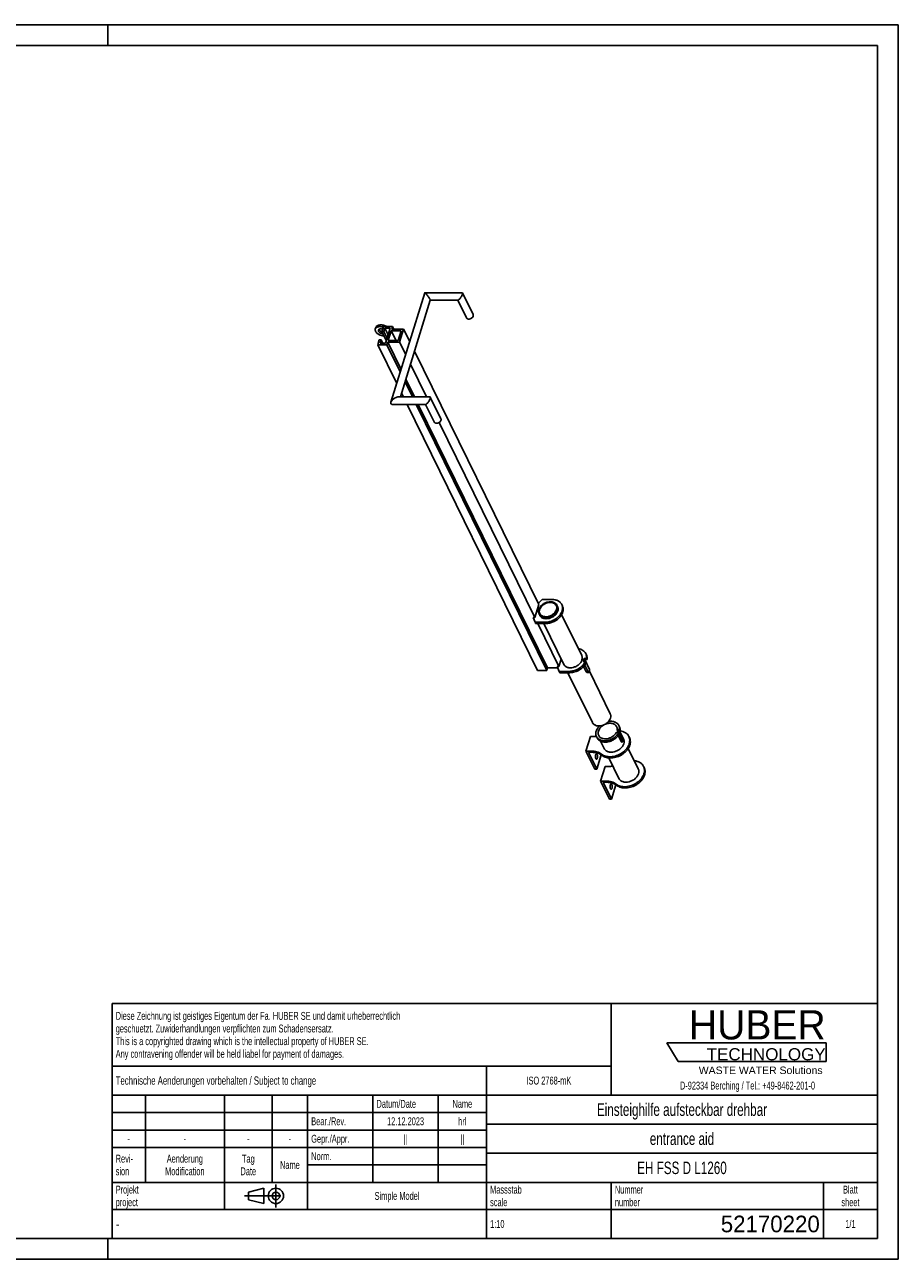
# Model space of a CAD drawing. Header units: millimetres. Extents: x 0 to 4200, y 0 to 2970.
# Tile 2 of 2: x 2100 to 4200, y 0 to 2970. Entities that reach past the tile are written whole.
import ezdxf

# ---------------------------------------------------------------- set-up
doc = ezdxf.new("R2010")
doc.units = ezdxf.units.MM
doc.header["$LTSCALE"] = 231
doc.linetypes.add('CENTER', pattern=[0.6, 0.375, -0.075, 0.075, -0.075])
doc.layers.get('0').update_dxf_attribs({"linetype": 'CONTINUOUS'})
for name, color, linetype in [('005_AXIS', 7, 'CONTINUOUS'), ('053_NOTES', 7, 'CONTINUOUS'), ('HUBER_Logo_BL0', 7, 'CONTINUOUS')]:
    doc.layers.add(name, color=color, linetype=linetype)
doc.styles.get("Standard").update_dxf_attribs({"font": 'txt', "width": 0.7})
doc.styles.add('TEXTSTYLE_2', font='txt')
doc.styles.add('TEXTSTYLE_3', font='arial.ttf')
doc.styles.add('TEXTSTYLE_4', font='txt', dxfattribs={"width": 0.8})
doc.styles.add('TEXTSTYLE_5', font='txt')

# ---------------------------------------------------------------- blocks, each defined once
blk = doc.blocks.new('HUBER_LOGO_BL0', base_point=(3837.5, 503.7))
at = {"layer": 'HUBER_Logo_BL0', "color": 5, "linetype": 'Continuous'}
for p, q in [((4026.4, 521), (3643.9, 521)), ((3643.9, 521), (3670.9, 476)), ((4026.4, 521), (4026.4, 476)), ((3670.9, 476), (4026.4, 476))]:
    blk.add_line(p, q, dxfattribs=at)
at = {"layer": 'HUBER_Logo_BL0', "color": 2, "linetype": 'Continuous', "attachment_point": 3, "line_spacing_factor": 0.78}
for s, insert, char_height, width, style in [('HUBER\\P\\fArial;\\H29.25;TECHNOLOGY ', (4025.4, 599.1), 70.2, 387.672, 'TEXTSTYLE_2'), ('WASTE WATER Solutions', (4018, 463.6), 18, 297.033, 'TEXTSTYLE_3')]:
    blk.add_mtext(s, dxfattribs=dict(at, insert=insert, char_height=char_height, width=width, style=style))
at = {"layer": 'HUBER_Logo_BL0', "color": 2, "linetype": 'Continuous', "insert": (3837.5, 427.4), "char_height": 19, "width": 810.893, "attachment_point": 2, "line_spacing_factor": 0.96}
blk.add_mtext('D-92334 Berching / Tel.: +49-8462-201-0', dxfattribs=at)
blk = doc.blocks.new('PROJEKTIONSMETHODE_1_BL1', base_point=(2680, 152.5))
at = {"color": 2, "linetype": 'CENTER'}
for p, q in [((2703.8, 180), (2703.8, 125)), ((2628.7, 152.5), (2731.3, 152.5))]:
    blk.add_line(p, q, dxfattribs=at)
at = {"color": 2, "linetype": 'Continuous'}
for p, q in [((2637.8, 161.7), (2674.5, 170.8)), ((2637.8, 143.3), (2637.8, 161.7)), ((2674.5, 134.2), (2674.5, 170.8)), ((2637.8, 143.3), (2674.5, 134.2))]:
    blk.add_line(p, q, dxfattribs=at)
for radius in [18.3, 9.17]:
    blk.add_circle((2703.8, 152.5), radius, dxfattribs=at)
blk = doc.blocks.new('*T7')
at = {"color": 3, "linetype": 'Continuous'}
for p, q in [((0, 0), (1840, 0)), ((0, 0), (0, -565)), ((1200, 0), (1200, -220)), ((1840, 0), (1840, -565)), ((0, -150), (1200, -150)), ((900, -150), (900, -565)), ((0, -220), (1840, -220)), ((80, -220), (80, -430)), ((270, -220), (270, -495)), ((385, -220), (385, -430)), ((470, -220), (470, -495)), ((627, -220), (627, -430)), ((784, -220), (784, -430)), ((0, -262), (900, -262)), ((900, -290), (1840, -290)), ((0, -304), (900, -304)), ((0, -346), (900, -346)), ((900, -360), (1840, -360)), ((470, -388), (900, -388)), ((0, -430), (1840, -430)), ((1200, -430), (1200, -565)), ((1710, -430), (1710, -565)), ((0, -495), (1840, -495)), ((0, -565), (1840, -565))]:
    blk.add_line(p, q, dxfattribs=at)
at = {"layer": '053_NOTES', "color": 2, "linetype": 'Continuous', "line_spacing_factor": 0.96}
for s, insert, char_height, width, attachment_point in [('Diese Zeichnung ist geistiges Eigentum der Fa. HUBER SE und damit urheberrechtlich \\Pgeschuetzt. Zuwiderhandlungen verpflichten zum Schadensersatz.\\PThis is a copyrighted drawing which is the intellectual property of HUBER SE.\\PAny contravening offender will be held liabel for payment of damages.', (8.75, -19.9), 19, 2214.8571, 1), ('Technische Aenderungen vorbehalten / Subject to change', (8.75, -175), 20, 1524.7619, 1), ('ISO 2768-mK', (1050, -175.5), 19, 332.9524, 2), ('Datum/Date', (635.75, -231.5), 19, 292.2381, 1), ('Name', (842, -231.5), 19, 126.6667, 2), ('Einsteighilfe aufsteckbar drehbar', (1370, -240), 30, 1335.7143, 2), ('Bear./Rev.', (478.75, -273.5), 19, 272.3333, 1), ('12.12.2023', (705.5, -273.5), 19, 270.5238, 2), ('hrl', (842, -273.5), 19, 77.8095, 2), ('-', (40, -315.5), 19, 34.381, 2), ('-', (175, -315.5), 19, 34.381, 2), ('-', (327.5, -315.5), 19, 34.381, 2), ('-', (427.5, -315.5), 19, 34.381, 2), ('Gepr./Appr.', (478.75, -315.5), 19, 299.4762, 1), ('||', (705.5, -315.5), 19, 50.6667, 2), ('||', (842, -315.5), 19, 50.6667, 2), ('entrance aid', (1370, -310), 30, 501.4286, 2), ('Revi-\\Psion', (8.75, -363.3), 19, 138.4286, 1), ('Aenderung\\PModification', (175, -363.3), 19, 303.0952, 2), ('Tag\\PDate', (327.5, -363.3), 19, 117.619, 2), ('Name', (427.5, -378.5), 19, 126.6667, 2), ('Norm. ', (478.75, -357.5), 19, 175.5238, 1), ('EH FSS D L1260', (1370, -380), 30, 648.5714, 2), ('Projekt\\Pproject', (8.75, -437.8), 19, 183.6667, 1), ('Massstab\\Pscale', (908.75, -437.8), 19, 224.381, 1), ('Nummer\\Pnumber', (1208.75, -437.8), 19, 186.381, 1), ('Blatt\\Psheet', (1775, -437.8), 19, 137.5238, 2), ('Simple Model', (685, -453), 19, 328.4286, 2), ('1:10', (908.75, -520.5), 19, 94.0952, 1), ('1/1', (1775, -520.5), 19, 79.619, 2)]:
    blk.add_mtext(s, dxfattribs=dict(at, insert=insert, char_height=char_height, width=width, attachment_point=attachment_point))
for s, insert, char_height, width, attachment_point, style in [('-', (8.75, -517.5), 25, 18.3333, 1, 'TEXTSTYLE_4'), ('52170220', (1701.25, -510), 40, 546.6667, 3, 'TEXTSTYLE_5')]:
    blk.add_mtext(s, dxfattribs=dict(at, insert=insert, char_height=char_height, width=width, attachment_point=attachment_point, style=style))

msp = doc.modelspace()

# ---------------------------------------------------------------- linework, layer by layer
at = {"color": 7, "linetype": 'Continuous'}
for p, q in [((0, 2970), (4200, 2970)), ((4200, 0), (4200, 2970)), ((3061.66, 2324.986), (2980.365, 2061.913)), ((3151.785, 2325.125), (3061.848, 2325.125)), ((3177.895, 2272.847), (3152.442, 2324.715)), ((3075.024, 2307.263), (3003.082, 2074.46)), ((3141.479, 2307.125), (3074.981, 2307.125)), ((3161.736, 2264.917), (3141.023, 2307.125)), ((2962.189, 2243.806), (2958.558, 2232.056)), ((2969.296, 2210.174), (2958.558, 2232.056)), ((2958.558, 2232.056), (2963.163, 2232.056)), ((2984.295, 2243.806), (2962.189, 2243.806)), ((2963.163, 2232.056), (2965.584, 2239.889)), ((2971.076, 2215.933), (2963.163, 2232.056)), ((2973.496, 2223.766), (2965.584, 2239.889)), ((2965.584, 2239.889), (2978.479, 2239.889)), ((2978.479, 2239.889), (2967.344, 2203.856)), ((2973.886, 2210.123), (2981.148, 2233.623)), ((2981.148, 2233.623), (3005.095, 2233.623)), ((2992.68, 2210.123), (2981.148, 2233.623)), ((2982.358, 2237.539), (2984.295, 2243.806)), ((3010.911, 2237.539), (2982.358, 2237.539)), ((2987.37, 2237.539), (2984.295, 2243.806)), ((3005.095, 2233.623), (2997.833, 2210.123)), ((3001.228, 2206.206), (3010.911, 2237.539)), ((3025.469, 2207.872), (3010.911, 2237.539)), ((2952.264, 2211.69), (2948.633, 2199.94)), ((2994.276, 2106.93), (2948.633, 2199.94)), ((2948.633, 2199.94), (2970.739, 2199.94)), ((2956.87, 2211.69), (2952.264, 2211.69)), ((2954.449, 2203.856), (2956.87, 2211.69)), ((2967.344, 2203.856), (2954.449, 2203.856)), ((2960.714, 2203.856), (2956.87, 2211.69)), ((2970.739, 2199.94), (2972.675, 2206.206)), ((3002.817, 2134.57), (2970.739, 2199.94)), ((2972.675, 2206.206), (3001.228, 2206.206)), ((3004.754, 2140.837), (2972.675, 2206.206)), ((2997.833, 2210.123), (2973.886, 2210.123)), ((3015.787, 2176.539), (3001.228, 2206.206)), ((3335.781, 1575.525), (3037.03, 2184.315)), ((3065.88, 2074.46), (3027.347, 2152.982)), ((3032.315, 2074.46), (3014.378, 2111.013)), ((3037.327, 2074.46), (3016.314, 2117.28)), ((3010.21, 2074.46), (3005.836, 2083.373)), ((2984.387, 2056.46), (3064.018, 2056.46)), ((2997.374, 2074.46), (3074.324, 2074.46)), ((3332.986, 1416.711), (3019.043, 2056.46)), ((3355.092, 1416.711), (3041.148, 2056.46)), ((3357.028, 1422.978), (3046.16, 2056.46)), ((3063.562, 2056.46), (3084.274, 2014.253)), ((3074.98, 2074.051), (3100.434, 2022.183)), ((3326.098, 1544.192), (3096.103, 2012.871)), ((3326.098, 1544.192), (3335.781, 1575.525)), ((3334.558, 1578.016), (3343.704, 1587.275)), ((3343.704, 1587.275), (3367.964, 1587.275)), ((3390.913, 1575.277), (3392.438, 1572.169)), ((3326.759, 1532.442), (3322.414, 1544.192)), ((3326.098, 1544.192), (3322.414, 1544.192)), ((3326.759, 1532.442), (3328.284, 1529.334)), ((3351.02, 1532.442), (3326.759, 1532.442)), ((3352.545, 1529.334), (3328.284, 1529.334)), ((3384.056, 1426.086), (3333.389, 1529.334)), ((3448.871, 1457.171), (3450.396, 1454.063)), ((3384.717, 1414.336), (3380.372, 1426.086)), ((3384.056, 1426.086), (3380.372, 1426.086)), ((3384.056, 1426.086), (3389.6, 1444.027)), ((3449.671, 1434.728), (3448.146, 1437.836)), ((3452.092, 1442.561), (3450.567, 1445.669)), ((3332.986, 1416.711), (3355.092, 1416.711)), ((3355.092, 1416.711), (3357.028, 1422.978)), ((3357.028, 1422.978), (3381.521, 1422.978)), ((3386.242, 1411.228), (3384.717, 1414.336)), ((3408.978, 1414.336), (3384.717, 1414.336)), ((3410.503, 1411.228), (3386.242, 1411.228)), ((3460.019, 1257.976), (3449.126, 1222.726)), ((3460.019, 1257.976), (3472.613, 1257.976)), ((3521.747, 1266.893), (3526.352, 1266.893)), ((3524.167, 1274.726), (3526.993, 1268.968)), ((3528.773, 1274.726), (3524.167, 1274.726)), ((3526.352, 1266.893), (3528.773, 1274.726)), ((3526.833, 1260.359), (3534.303, 1245.137)), ((3527.812, 1271.618), (3527.573, 1271.618)), ((3527.573, 1271.618), (3527.72, 1271.319)), ((3529.214, 1264.443), (3534.844, 1252.97)), ((3530.085, 1266.499), (3536.724, 1252.97)), ((3552.193, 1257.972), (3553.718, 1254.864)), ((3449.126, 1222.726), (3470.479, 1179.213)), ((3461.72, 1222.726), (3449.126, 1222.726)), ((3463.245, 1219.618), (3455.257, 1219.618)), ((3475.084, 1179.213), (3455.257, 1219.618)), ((3485.742, 1213.703), (3475.084, 1179.213)), ((3470.479, 1179.213), (3475.084, 1179.213)), ((3495.404, 1185.869), (3484.511, 1150.619)), ((3495.404, 1185.869), (3507.998, 1185.869)), ((3484.511, 1150.619), (3505.864, 1107.106)), ((3497.105, 1150.619), (3484.511, 1150.619)), ((3498.63, 1147.511), (3490.641, 1147.511)), ((3510.469, 1107.106), (3490.641, 1147.511)), ((3521.127, 1141.596), (3510.469, 1107.106)), ((3505.864, 1107.106), (3510.469, 1107.106)), ((0, 0), (4200, 0))]:
    msp.add_line(p, q, dxfattribs=at)
at = {"color": 3, "linetype": 'Continuous'}
for p, q in [((4200, 2970), (0, 2970)), ((2300, 2970), (2300, 2920)), ((4200, 2970), (4200, 0)), ((2300, 0), (2300, 50)), ((4200, 0), (0, 0))]:
    msp.add_line(p, q, dxfattribs=at)
at = {"color": 5, "linetype": 'Continuous'}
for p, q in [((4150, 2920), (50, 2920)), ((4150, 50), (4150, 2920)), ((50, 50), (4150, 50))]:
    msp.add_line(p, q, dxfattribs=at)
at = {"color": 9, "linetype": 'Continuous'}
for p, q in [((3351.02, 1532.442), (3352.545, 1529.334)), ((3410.503, 1411.228), (3408.978, 1414.336)), ((3534.844, 1252.97), (3536.724, 1252.97)), ((3461.72, 1222.726), (3463.245, 1219.618)), ((3486.654, 1215.11), (3488.179, 1212.002)), ((3497.105, 1150.619), (3498.63, 1147.511)), ((3522.039, 1143.003), (3523.564, 1139.895))]:
    msp.add_line(p, q, dxfattribs=at)
at = {"color": 7, "linetype": 'Continuous'}
for centre, radius, start, end in [((3472.609, 1312.865), 54.89, 270.003825, 271.680103), ((3507.929, 1243.071), 57.202, 270.069055, 275.995759)]:
    msp.add_arc(centre, radius, start, end, dxfattribs=at)
for points, knots in [([(3061.848, 2325.125), (3061.808, 2325.125), (3061.719, 2325.105), (3061.673, 2325.026), (3061.66, 2324.986)], [0, 0, 0, 0, 0.49318135, 1, 1, 1, 1]), ([(3065.597, 2321.719), (3065.197, 2322.18), (3064.454, 2323.009), (3063.528, 2323.95), (3062.873, 2324.533), (3062.474, 2324.843), (3062.148, 2325.046), (3061.936, 2325.125), (3061.848, 2325.125)], [0, 0, 0, 0, 0.35783346, 0.65316951, 0.77338717, 0.87255522, 0.94846033, 1, 1, 1, 1]), ([(3075.024, 2307.263), (3075.054, 2307.361), (3075.026, 2307.646), (3074.875, 2308.142), (3074.582, 2308.827), (3074.153, 2309.676), (3073.604, 2310.656), (3072.727, 2312.112), (3071.515, 2313.97), (3069.994, 2316.141), (3068.053, 2318.75), (3066.578, 2320.587), (3065.597, 2321.719)], [0, 0, 0, 0, 0.01762391, 0.04727284, 0.09020266, 0.14568268, 0.21135339, 0.28403666, 0.43890286, 0.59393476, 0.74137301, 1, 1, 1, 1]), ([(3144.453, 2309.075), (3145.161, 2309.789), (3146.61, 2311.494), (3148.69, 2314.467), (3150.35, 2317.356), (3151.51, 2319.842), (3151.987, 2321.105), (3152.176, 2321.719)], [0, 0, 0, 0, 0.20216762, 0.44869804, 0.72889735, 0.87084405, 1, 1, 1, 1]), ([(3152.442, 2324.715), (3152.381, 2324.839), (3152.199, 2325.065), (3151.917, 2325.125), (3151.785, 2325.125)], [0, 0, 0, 0, 0.51172121, 1, 1, 1, 1]), ([(3152.176, 2321.719), (3152.281, 2322.059), (3152.45, 2322.679), (3152.589, 2323.531), (3152.599, 2324.197), (3152.512, 2324.573), (3152.442, 2324.715)], [0, 0, 0, 0, 0.34863575, 0.63011944, 0.84393492, 1, 1, 1, 1]), ([(3141.479, 2307.125), (3141.685, 2307.125), (3142.155, 2307.263), (3142.856, 2307.672), (3143.645, 2308.291), (3144.175, 2308.794), (3144.453, 2309.075)], [0, 0, 0, 0, 0.17068293, 0.39459394, 0.6720405, 1, 1, 1, 1]), ([(3161.736, 2264.917), (3162.041, 2264.295), (3162.987, 2263.136), (3165.056, 2262.079), (3167.551, 2261.716), (3170.238, 2262.048), (3172.881, 2263.038), (3175.888, 2265.01), (3177.603, 2267.257), (3178.105, 2268.882)], [0, 0, 0, 0, 0.10245498, 0.21314581, 0.33593302, 0.46959336, 0.60933236, 0.74866067, 1, 1, 1, 1]), ([(3178.105, 2268.882), (3178.311, 2269.549), (3178.517, 2270.913), (3178.181, 2272.263), (3177.895, 2272.847)], [0, 0, 0, 0, 0.51739378, 1, 1, 1, 1]), ([(2980.365, 2061.913), (2980.25, 2061.543), (2980.078, 2060.811), (2980.028, 2059.722), (2980.229, 2058.717), (2980.697, 2057.856), (2981.408, 2057.195), (2982.297, 2056.752), (2983.31, 2056.506), (2984.022, 2056.46), (2984.387, 2056.46)], [0, 0, 0, 0, 0.14103637, 0.27231245, 0.39398216, 0.50910932, 0.62320685, 0.74151976, 0.86690991, 1, 1, 1, 1]), ([(2988.135, 2071.055), (2987.27, 2070.472), (2985.607, 2069.201), (2983.382, 2067.02), (2981.541, 2064.617), (2980.647, 2062.827), (2980.365, 2061.913)], [0, 0, 0, 0, 0.25695371, 0.51377582, 0.764629, 1, 1, 1, 1]), ([(2997.374, 2074.46), (2996.609, 2074.46), (2995.023, 2074.248), (2991.847, 2073.255), (2989.574, 2072.024), (2988.135, 2071.055)], [0, 0, 0, 0, 0.2304294, 0.4773874, 1, 1, 1, 1]), ([(3066.992, 2058.41), (3066.714, 2058.129), (3066.183, 2057.627), (3065.395, 2057.007), (3064.694, 2056.598), (3064.224, 2056.46), (3064.018, 2056.46)], [0, 0, 0, 0, 0.32796006, 0.60540593, 0.82931694, 1, 1, 1, 1]), ([(3074.715, 2071.055), (3074.525, 2070.441), (3074.049, 2069.177), (3072.889, 2066.691), (3071.228, 2063.803), (3069.149, 2060.829), (3067.699, 2059.125), (3066.992, 2058.41)], [0, 0, 0, 0, 0.12915589, 0.27110255, 0.55130188, 0.79783234, 1, 1, 1, 1]), ([(3074.324, 2074.46), (3074.456, 2074.46), (3074.737, 2074.401), (3074.92, 2074.175), (3074.98, 2074.051)], [0, 0, 0, 0, 0.4882793, 1, 1, 1, 1]), ([(3074.98, 2074.051), (3075.05, 2073.908), (3075.137, 2073.533), (3075.128, 2072.866), (3074.989, 2072.015), (3074.82, 2071.394), (3074.715, 2071.055)], [0, 0, 0, 0, 0.15606493, 0.36988032, 0.651364, 1, 1, 1, 1]), ([(3100.434, 2022.183), (3100.72, 2021.599), (3101.055, 2020.248), (3100.85, 2018.884), (3100.644, 2018.218)], [0, 0, 0, 0, 0.48260622, 1, 1, 1, 1]), ([(3100.644, 2018.218), (3100.141, 2016.593), (3098.427, 2014.345), (3095.419, 2012.373), (3092.777, 2011.383), (3090.09, 2011.051), (3087.595, 2011.414), (3085.526, 2012.471), (3084.58, 2013.63), (3084.274, 2014.253)], [0, 0, 0, 0, 0.25133933, 0.39066764, 0.53040664, 0.66406698, 0.78685419, 0.89754502, 1, 1, 1, 1]), ([(3390.913, 1575.277), (3391.416, 1574.252), (3392.237, 1572.083), (3392.851, 1568.619), (3392.847, 1565), (3392.004, 1559.955), (3389.353, 1553.608), (3384.133, 1546.683), (3377.191, 1540.713), (3369.007, 1536.103), (3360.156, 1533.166), (3354.018, 1532.442), (3351.02, 1532.442)], [0, 0, 0, 0, 0.0505064, 0.10184359, 0.15474493, 0.20977337, 0.32713937, 0.45467284, 0.59004949, 0.72922497, 0.86740868, 1, 1, 1, 1]), ([(3367.964, 1587.275), (3370.485, 1587.275), (3375.359, 1586.791), (3382.048, 1584.457), (3386.634, 1581.199), (3389.392, 1577.977), (3390.461, 1576.198), (3390.913, 1575.277)], [0, 0, 0, 0, 0.27772781, 0.53453416, 0.77253771, 0.88702224, 1, 1, 1, 1]), ([(3381.598, 1559.858), (3380.951, 1557.767), (3378.81, 1553.621), (3374.786, 1549.317), (3370.849, 1546.366), (3366.485, 1543.825), (3360.623, 1541.634), (3354.526, 1540.88), (3349.894, 1541.266), (3346.718, 1542.018), (3343.856, 1543.222), (3341.38, 1544.854), (3339.361, 1546.876), (3338.352, 1548.46), (3337.947, 1549.285)], [0, 0, 0, 0, 0.12078641, 0.25277777, 0.32180396, 0.39176853, 0.5309321, 0.66404201, 0.72687744, 0.78666859, 0.84339713, 0.89737418, 0.94925594, 1, 1, 1, 1]), ([(3392.438, 1572.169), (3392.941, 1571.144), (3393.762, 1568.975), (3394.377, 1565.511), (3394.372, 1561.892), (3393.53, 1556.847), (3390.878, 1550.5), (3385.659, 1543.575), (3378.716, 1537.605), (3370.532, 1532.995), (3361.681, 1530.058), (3355.543, 1529.334), (3352.545, 1529.334)], [0, 0, 0, 0, 0.0505064, 0.10184359, 0.15474493, 0.20977337, 0.32713937, 0.45467284, 0.59004949, 0.72922497, 0.86740868, 1, 1, 1, 1]), ([(3381.038, 1570.431), (3381.418, 1569.656), (3382.024, 1568.005), (3382.558, 1564.422), (3382.147, 1561.635), (3381.598, 1559.858)], [0, 0, 0, 0, 0.23956577, 0.48388868, 1, 1, 1, 1]), ([(3430.902, 1468.825), (3432.904, 1468.542), (3436.741, 1467.635), (3441.919, 1465.146), (3446.106, 1461.653), (3448.113, 1458.716), (3448.871, 1457.171)], [0, 0, 0, 0, 0.27266687, 0.52762687, 0.76798319, 1, 1, 1, 1]), ([(3448.871, 1457.171), (3449.715, 1455.45), (3450.882, 1451.631), (3450.843, 1447.652), (3450.567, 1445.669)], [0, 0, 0, 0, 0.48924975, 1, 1, 1, 1]), ([(3448.146, 1437.836), (3446.523, 1434.446), (3443.072, 1429.674), (3437.272, 1424.406), (3430.503, 1419.73), (3421.088, 1415.603), (3412.951, 1414.336), (3408.978, 1414.336)], [0, 0, 0, 0, 0.23584997, 0.36184248, 0.49099196, 0.75063553, 1, 1, 1, 1]), ([(3449.671, 1434.728), (3448.049, 1431.338), (3444.597, 1426.566), (3438.797, 1421.298), (3432.028, 1416.622), (3422.613, 1412.495), (3414.477, 1411.228), (3410.503, 1411.228)], [0, 0, 0, 0, 0.23584997, 0.36184248, 0.49099196, 0.75063553, 1, 1, 1, 1]), ([(3450.396, 1454.063), (3451.241, 1452.342), (3452.407, 1448.523), (3452.368, 1444.544), (3452.092, 1442.561)], [0, 0, 0, 0, 0.48924975, 1, 1, 1, 1]), ([(3493.516, 1286.259), (3491.801, 1285.404), (3488.553, 1283.417), (3483.18, 1278.66), (3480.231, 1274.045), (3479.231, 1270.81)], [0, 0, 0, 0, 0.26745976, 0.52741187, 1, 1, 1, 1]), ([(3522.882, 1281.383), (3522.386, 1282.395), (3521.087, 1284.322), (3518.396, 1286.651), (3515.071, 1288.359), (3509.832, 1289.775), (3502.46, 1289.655), (3496.746, 1287.813), (3493.982, 1286.488)], [0, 0, 0, 0, 0.10485222, 0.21316549, 0.32760662, 0.44960873, 0.71491881, 1, 1, 1, 1]), ([(3524.167, 1274.726), (3524.235, 1275.882), (3524.104, 1278.184), (3523.376, 1280.376), (3522.882, 1281.383)], [0, 0, 0, 0, 0.50803668, 1, 1, 1, 1]), ([(3479.231, 1270.81), (3478.682, 1269.033), (3478.271, 1266.245), (3478.805, 1262.663), (3479.411, 1261.012), (3479.791, 1260.237)], [0, 0, 0, 0, 0.51611132, 0.76043423, 1, 1, 1, 1]), ([(3479.791, 1260.237), (3480.163, 1259.479), (3481.072, 1258.023), (3483.501, 1255.455), (3487.629, 1253.067), (3493.548, 1251.817), (3500.051, 1252.132), (3506.642, 1253.975), (3514.636, 1258.131), (3519.613, 1263.08), (3521.747, 1266.893)], [0, 0, 0, 0, 0.05062722, 0.1022157, 0.21097064, 0.33055568, 0.46073285, 0.59816792, 0.73775487, 1, 1, 1, 1]), ([(3552.193, 1257.972), (3552.937, 1256.457), (3554.07, 1253.185), (3554.57, 1247.925), (3553.883, 1242.454), (3551.369, 1234.918), (3546.658, 1227.861), (3540.437, 1221.769), (3533.071, 1216.257), (3522.661, 1211.196), (3511.455, 1208.903), (3502.753, 1209.029), (3496.734, 1210.074), (3491.295, 1212.047), (3488.085, 1214.001), (3486.654, 1215.11)], [0, 0, 0, 0, 0.05132522, 0.10403521, 0.15925276, 0.21767633, 0.34426271, 0.41210163, 0.48188143, 0.62311384, 0.76017835, 0.82510329, 0.88675317, 0.94496461, 1, 1, 1, 1]), ([(3553.718, 1254.864), (3554.462, 1253.348), (3555.596, 1250.077), (3556.096, 1244.817), (3555.408, 1239.346), (3552.894, 1231.81), (3548.183, 1224.753), (3541.963, 1218.661), (3534.597, 1213.149), (3524.187, 1208.088), (3512.98, 1205.795), (3504.278, 1205.921), (3498.259, 1206.966), (3492.821, 1208.939), (3489.61, 1210.893), (3488.179, 1212.002)], [0, 0, 0, 0, 0.05132522, 0.10403521, 0.15925276, 0.21767633, 0.34426271, 0.41210163, 0.48188143, 0.62311384, 0.76017835, 0.82510329, 0.88675317, 0.94496461, 1, 1, 1, 1]), ([(3531.282, 1271.343), (3533.61, 1271.036), (3538.075, 1270.026), (3544.106, 1267.184), (3548.982, 1263.161), (3551.315, 1259.761), (3552.193, 1257.972)], [0, 0, 0, 0, 0.27305229, 0.52814217, 0.76833808, 1, 1, 1, 1]), ([(3535.644, 1245.945), (3535.817, 1246.506), (3535.986, 1247.746), (3535.861, 1249.617), (3535.473, 1251.391), (3535.078, 1252.493), (3534.844, 1252.97)], [0, 0, 0, 0, 0.2446648, 0.5148313, 0.77853699, 1, 1, 1, 1]), ([(3536.724, 1252.97), (3536.958, 1252.494), (3537.347, 1251.392), (3537.722, 1249.616), (3537.832, 1247.745), (3537.659, 1246.506), (3537.486, 1245.945)], [0, 0, 0, 0, 0.22126239, 0.48481316, 0.75512533, 1, 1, 1, 1]), ([(3539.625, 1251.805), (3540.037, 1250.965), (3540.693, 1249.176), (3541.272, 1245.295), (3540.826, 1242.276), (3540.231, 1240.351)], [0, 0, 0, 0, 0.23956575, 0.48388868, 1, 1, 1, 1]), ([(3461.72, 1222.726), (3464.099, 1222.726), (3468.75, 1222.42), (3475.417, 1220.98), (3481.454, 1218.598), (3485.038, 1216.363), (3486.654, 1215.11)], [0, 0, 0, 0, 0.26914092, 0.52545377, 0.76869715, 1, 1, 1, 1]), ([(3488.179, 1212.002), (3486.564, 1213.255), (3482.979, 1215.49), (3476.942, 1217.872), (3470.276, 1219.312), (3465.624, 1219.618), (3463.245, 1219.618)], [0, 0, 0, 0, 0.23130285, 0.47454623, 0.73085908, 1, 1, 1, 1]), ([(3540.231, 1240.351), (3539.531, 1238.085), (3537.212, 1233.594), (3532.852, 1228.931), (3528.587, 1225.734), (3523.859, 1222.982), (3517.509, 1220.608), (3510.904, 1219.791), (3505.885, 1220.209), (3502.445, 1221.023), (3499.344, 1222.328), (3496.662, 1224.097), (3494.474, 1226.287), (3493.381, 1228.002), (3492.943, 1228.897)], [0, 0, 0, 0, 0.12078644, 0.25277784, 0.32180406, 0.39176864, 0.53093223, 0.66404213, 0.72687754, 0.78666866, 0.84339717, 0.8973742, 0.94925594, 1, 1, 1, 1]), ([(3535.687, 1244.053), (3535.554, 1244.053), (3535.277, 1244.104), (3534.895, 1244.325), (3534.559, 1244.679), (3534.383, 1244.974), (3534.303, 1245.137)], [0, 0, 0, 0, 0.21617387, 0.4466177, 0.70512449, 1, 1, 1, 1]), ([(3534.778, 1244.459), (3534.873, 1244.544), (3535.265, 1244.97), (3535.511, 1245.515), (3535.644, 1245.945)], [0, 0, 0, 0, 0.21946225, 1, 1, 1, 1]), ([(3537.486, 1245.945), (3537.401, 1245.67), (3537.201, 1245.171), (3536.774, 1244.554), (3536.264, 1244.153), (3535.87, 1244.053), (3535.687, 1244.053)], [0, 0, 0, 0, 0.31130302, 0.57755787, 0.80250627, 1, 1, 1, 1]), ([(3565.353, 1199.386), (3567.821, 1199.146), (3572.563, 1198.233), (3578.992, 1195.412), (3584.19, 1191.283), (3586.66, 1187.735), (3587.578, 1185.866)], [0, 0, 0, 0, 0.27436044, 0.52991085, 0.76956447, 1, 1, 1, 1]), ([(3587.578, 1185.866), (3588.322, 1184.35), (3589.455, 1181.078), (3589.955, 1175.818), (3589.268, 1170.347), (3586.754, 1162.811), (3582.043, 1155.755), (3575.822, 1149.662), (3568.456, 1144.15), (3558.046, 1139.089), (3546.84, 1136.796), (3538.138, 1136.922), (3532.119, 1137.968), (3526.68, 1139.94), (3523.47, 1141.894), (3522.039, 1143.003)], [0, 0, 0, 0, 0.05132522, 0.10403521, 0.15925276, 0.21767633, 0.34426271, 0.41210163, 0.48188143, 0.62311384, 0.76017835, 0.82510329, 0.88675317, 0.94496461, 1, 1, 1, 1]), ([(3589.103, 1182.758), (3589.847, 1181.242), (3590.981, 1177.97), (3591.48, 1172.71), (3590.793, 1167.239), (3588.279, 1159.703), (3583.568, 1152.646), (3577.347, 1146.554), (3569.982, 1141.042), (3559.571, 1135.981), (3548.365, 1133.688), (3539.663, 1133.814), (3533.644, 1134.859), (3528.206, 1136.832), (3524.995, 1138.786), (3523.564, 1139.895)], [0, 0, 0, 0, 0.05132522, 0.10403521, 0.15925276, 0.21767633, 0.34426271, 0.41210163, 0.48188143, 0.62311384, 0.76017835, 0.82510329, 0.88675317, 0.94496461, 1, 1, 1, 1]), ([(3497.105, 1150.619), (3499.483, 1150.619), (3504.135, 1150.313), (3510.802, 1148.873), (3516.839, 1146.492), (3520.423, 1144.256), (3522.039, 1143.003)], [0, 0, 0, 0, 0.26914092, 0.52545377, 0.76869715, 1, 1, 1, 1]), ([(3523.564, 1139.895), (3521.948, 1141.148), (3518.364, 1143.384), (3512.327, 1145.765), (3505.66, 1147.205), (3501.009, 1147.511), (3498.63, 1147.511)], [0, 0, 0, 0, 0.23130285, 0.47454623, 0.73085908, 1, 1, 1, 1])]:
    msp.add_open_spline(points, degree=3, knots=knots, dxfattribs=at)
at = {"layer": '005_AXIS', "color": 7, "linetype": 'Continuous'}
for p, q in [((2942.789, 2237.768), (2943.999, 2241.685)), ((3336.421, 1552.393), (3337.947, 1549.285)), ((3379.512, 1573.539), (3381.038, 1570.431)), ((3390.658, 1550.827), (3438.996, 1452.325)), ((3347.737, 1529.334), (3395.905, 1431.179)), ((3444.886, 1445.669), (3442.465, 1437.836)), ((3442.465, 1437.836), (3448.146, 1437.836)), ((3443.666, 1426.006), (3450.062, 1412.971)), ((3450.567, 1445.669), (3444.886, 1445.669)), ((3444.886, 1445.669), (3446.411, 1442.561)), ((3452.092, 1442.561), (3446.411, 1442.561)), ((3457.088, 1420.805), (3446.411, 1442.561)), ((3446.548, 1429.517), (3454.667, 1412.971)), ((3405.695, 1411.228), (3464.539, 1291.317)), ((3451.461, 1411.888), (3455.877, 1411.888)), ((3457.578, 1414.459), (3507.63, 1312.463)), ((3529.794, 1280.918), (3528.269, 1284.026)), ((3475.93, 1254.485), (3474.405, 1257.593)), ((3530.954, 1269.474), (3539.625, 1251.805)), ((3484.272, 1246.565), (3492.943, 1228.897)), ((3550.809, 1229.014), (3575.01, 1179.698)), ((3504.125, 1206.109), (3528.327, 1156.79)), ((3587.578, 1185.866), (3589.103, 1182.758))]:
    msp.add_line(p, q, dxfattribs=at)
at = {"layer": '005_AXIS', "color": 9, "linetype": 'Continuous'}
msp.add_line((3450.062, 1412.971), (3454.667, 1412.971), dxfattribs=at)
at = {"layer": '005_AXIS', "color": 7, "linetype": 'Continuous'}
for points, knots in [([(2943.424, 2232.306), (2942.992, 2233.188), (2942.53, 2234.585), (2942.489, 2236.468), (2942.659, 2237.35), (2942.789, 2237.768)], [0, 0, 0, 0, 0.52462516, 0.76585931, 1, 1, 1, 1]), ([(2942.789, 2237.768), (2942.982, 2238.395), (2943.603, 2239.631), (2945.107, 2241.171), (2947.117, 2242.386), (2949.56, 2243.251), (2952.357, 2243.748), (2956.538, 2243.904), (2959.769, 2243.432), (2961.908, 2242.897)], [0, 0, 0, 0, 0.09164051, 0.18920222, 0.29694274, 0.41688349, 0.54908611, 0.69214881, 1, 1, 1, 1]), ([(2964.038, 2220.888), (2961.847, 2221.059), (2957.49, 2221.908), (2952.419, 2224.008), (2948.824, 2226.263), (2945.927, 2228.627), (2944.178, 2230.77), (2943.424, 2232.306)], [0, 0, 0, 0, 0.2699232, 0.54068365, 0.66925603, 0.78981444, 1, 1, 1, 1]), ([(2943.999, 2241.685), (2944.125, 2242.092), (2944.47, 2242.894), (2945.52, 2244.389), (2947.512, 2245.956), (2950.595, 2247.174), (2954.271, 2247.773), (2958.349, 2247.725), (2962.609, 2247.04), (2966.817, 2245.754), (2969.492, 2244.516), (2970.761, 2243.807)], [0, 0, 0, 0, 0.04305486, 0.08734723, 0.18332611, 0.29358341, 0.41894211, 0.55706093, 0.70361398, 0.85318508, 1, 1, 1, 1]), ([(2950.432, 2235.406), (2950.284, 2234.926), (2950.203, 2233.833), (2950.547, 2232.807), (2950.793, 2232.306)], [0, 0, 0, 0, 0.47400952, 1, 1, 1, 1]), ([(2960.544, 2238.486), (2959.394, 2238.723), (2957.175, 2238.961), (2954.487, 2238.629), (2952.702, 2237.932), (2951.65, 2237.253), (2950.864, 2236.41), (2950.537, 2235.744), (2950.432, 2235.406)], [0, 0, 0, 0, 0.30829315, 0.58141502, 0.70089904, 0.808766, 0.90711533, 1, 1, 1, 1]), ([(2950.793, 2232.306), (2951.191, 2231.494), (2952.441, 2229.918), (2954.984, 2228.053), (2958.104, 2226.636), (2960.398, 2226.083), (2961.566, 2225.925)], [0, 0, 0, 0, 0.20984146, 0.45653082, 0.72651625, 1, 1, 1, 1]), ([(2951.638, 2237.178), (2951.66, 2237.099), (2951.758, 2236.772), (2951.889, 2236.455), (2952.003, 2236.223)], [0, 0, 0, 0, 0.24242541, 1, 1, 1, 1]), ([(2952.003, 2236.223), (2952.292, 2235.635), (2953.111, 2234.473), (2954.769, 2232.972), (2956.842, 2231.669), (2958.4, 2230.993), (2959.218, 2230.704)], [0, 0, 0, 0, 0.21183138, 0.45343029, 0.7193149, 1, 1, 1, 1]), ([(3335.861, 1562.966), (3336.508, 1565.058), (3338.649, 1569.204), (3342.673, 1573.507), (3346.61, 1576.459), (3350.974, 1578.999), (3356.836, 1581.191), (3362.933, 1581.944), (3367.565, 1581.559), (3370.741, 1580.807), (3373.603, 1579.603), (3376.079, 1577.97), (3378.098, 1575.948), (3379.107, 1574.365), (3379.512, 1573.539)], [0, 0, 0, 0, 0.12078641, 0.25277776, 0.32180396, 0.39176853, 0.5309321, 0.66404202, 0.72687745, 0.78666859, 0.84339713, 0.89737418, 0.94925595, 1, 1, 1, 1]), ([(3377.717, 1572.658), (3377.346, 1573.415), (3376.421, 1574.866), (3374.569, 1576.72), (3372.3, 1578.216), (3368.716, 1579.725), (3363.499, 1580.487), (3356.933, 1579.672), (3351.557, 1577.663), (3347.556, 1575.334), (3343.948, 1572.629), (3340.259, 1568.684), (3338.296, 1564.883), (3337.704, 1562.966)], [0, 0, 0, 0, 0.05076157, 0.10266125, 0.15665696, 0.2134051, 0.33572887, 0.46888474, 0.60809634, 0.67808504, 0.74713505, 0.87917192, 1, 1, 1, 1]), ([(3336.421, 1552.393), (3336.041, 1553.168), (3335.435, 1554.82), (3334.901, 1558.402), (3335.312, 1561.189), (3335.861, 1562.966)], [0, 0, 0, 0, 0.23956576, 0.48388868, 1, 1, 1, 1]), ([(3380.072, 1562.966), (3379.426, 1560.875), (3377.285, 1556.729), (3373.261, 1552.425), (3369.324, 1549.474), (3364.959, 1546.933), (3359.098, 1544.742), (3353.001, 1543.988), (3348.369, 1544.374), (3345.193, 1545.126), (3342.33, 1546.33), (3339.855, 1547.962), (3337.835, 1549.984), (3336.826, 1551.568), (3336.421, 1552.393)], [0, 0, 0, 0, 0.12078641, 0.25277776, 0.32180396, 0.39176853, 0.5309321, 0.66404202, 0.72687745, 0.78666859, 0.84339713, 0.89737418, 0.94925595, 1, 1, 1, 1]), ([(3337.704, 1562.966), (3337.2, 1561.337), (3336.823, 1558.782), (3337.313, 1555.498), (3337.868, 1553.985), (3338.217, 1553.274)], [0, 0, 0, 0, 0.51611133, 0.76043422, 1, 1, 1, 1]), ([(3338.217, 1553.274), (3338.588, 1552.518), (3339.513, 1551.066), (3341.364, 1549.213), (3343.634, 1547.716), (3347.218, 1546.208), (3352.435, 1545.446), (3359, 1546.261), (3364.377, 1548.269), (3368.378, 1550.598), (3371.986, 1553.304), (3375.675, 1557.249), (3377.638, 1561.049), (3378.23, 1562.966)], [0, 0, 0, 0, 0.05076157, 0.10266125, 0.15665696, 0.2134051, 0.33572887, 0.46888474, 0.60809634, 0.67808504, 0.74713505, 0.87917192, 1, 1, 1, 1]), ([(3378.23, 1562.966), (3378.734, 1564.595), (3379.111, 1567.15), (3378.621, 1570.434), (3378.066, 1571.948), (3377.717, 1572.658)], [0, 0, 0, 0, 0.51611133, 0.76043422, 1, 1, 1, 1]), ([(3379.512, 1573.539), (3379.893, 1572.764), (3380.499, 1571.113), (3381.033, 1567.53), (3380.621, 1564.743), (3380.072, 1562.966)], [0, 0, 0, 0, 0.23956576, 0.48388868, 1, 1, 1, 1]), ([(3395.905, 1431.179), (3396.31, 1430.354), (3397.319, 1428.77), (3399.338, 1426.749), (3401.814, 1425.116), (3404.676, 1423.912), (3407.852, 1423.16), (3412.484, 1422.774), (3418.581, 1423.528), (3424.443, 1425.719), (3428.807, 1428.26), (3432.744, 1431.211), (3436.768, 1435.515), (3438.909, 1439.661), (3439.556, 1441.752)], [0, 0, 0, 0, 0.05074406, 0.10262582, 0.15660287, 0.21333141, 0.27312256, 0.33595799, 0.4690679, 0.60823147, 0.67819604, 0.74722223, 0.87921359, 1, 1, 1, 1]), ([(3439.556, 1441.752), (3440.105, 1443.529), (3440.516, 1446.316), (3439.982, 1449.899), (3439.376, 1451.55), (3438.996, 1452.325)], [0, 0, 0, 0, 0.51611131, 0.76043423, 1, 1, 1, 1]), ([(3450.062, 1412.971), (3450.142, 1412.808), (3450.319, 1412.512), (3450.658, 1412.159), (3451.045, 1411.938), (3451.326, 1411.888), (3451.461, 1411.888)], [0, 0, 0, 0, 0.29323968, 0.5511796, 0.78226348, 1, 1, 1, 1]), ([(3454.667, 1412.971), (3454.746, 1412.81), (3454.91, 1412.522), (3455.205, 1412.17), (3455.528, 1411.944), (3455.767, 1411.888), (3455.877, 1411.888)], [0, 0, 0, 0, 0.3159481, 0.58208465, 0.80455753, 1, 1, 1, 1]), ([(3455.877, 1411.888), (3455.979, 1411.888), (3456.197, 1411.934), (3456.495, 1412.125), (3456.773, 1412.426), (3457.135, 1413.001), (3457.489, 1413.951), (3457.752, 1415.281), (3457.853, 1416.759), (3457.782, 1418.247), (3457.545, 1419.612), (3457.264, 1420.445), (3457.088, 1420.805)], [0, 0, 0, 0, 0.03139339, 0.06653621, 0.10789253, 0.15653968, 0.27536325, 0.41788571, 0.57383864, 0.73088494, 0.87653127, 1, 1, 1, 1]), ([(3507.63, 1312.463), (3508.01, 1311.688), (3508.616, 1310.037), (3509.15, 1306.454), (3508.739, 1303.667), (3508.19, 1301.89)], [0, 0, 0, 0, 0.23956576, 0.48388868, 1, 1, 1, 1]), ([(3508.19, 1301.89), (3507.544, 1299.799), (3505.403, 1295.653), (3501.378, 1291.349), (3497.442, 1288.398), (3493.077, 1285.857), (3487.216, 1283.666), (3481.119, 1282.912), (3476.486, 1283.298), (3473.31, 1284.049), (3470.448, 1285.254), (3467.973, 1286.886), (3465.953, 1288.908), (3464.944, 1290.492), (3464.539, 1291.317)], [0, 0, 0, 0, 0.12078641, 0.25277776, 0.32180396, 0.39176853, 0.5309321, 0.66404202, 0.72687745, 0.78666859, 0.84339713, 0.89737418, 0.94925595, 1, 1, 1, 1]), ([(3481.617, 1283.133), (3479.778, 1281.353), (3476.585, 1277.552), (3474.402, 1273.065), (3473.705, 1270.81)], [0, 0, 0, 0, 0.52011772, 1, 1, 1, 1]), ([(3528.269, 1284.026), (3527.811, 1284.958), (3526.696, 1286.751), (3524.502, 1289.09), (3521.831, 1291.042), (3517.621, 1293.125), (3511.44, 1294.515), (3506.288, 1294.327), (3503.656, 1293.948)], [0, 0, 0, 0, 0.11006067, 0.22214915, 0.33802772, 0.45900117, 0.71806309, 1, 1, 1, 1]), ([(3528.968, 1270.81), (3529.321, 1271.95), (3529.837, 1274.239), (3529.992, 1277.689), (3529.502, 1280.994), (3528.744, 1283.057), (3528.269, 1284.026)], [0, 0, 0, 0, 0.26442504, 0.51708376, 0.76091568, 1, 1, 1, 1]), ([(3530.494, 1267.702), (3530.846, 1268.842), (3531.362, 1271.131), (3531.517, 1274.581), (3531.027, 1277.886), (3530.269, 1279.949), (3529.794, 1280.918)], [0, 0, 0, 0, 0.26442504, 0.51708376, 0.76091568, 1, 1, 1, 1]), ([(3473.705, 1270.81), (3473.352, 1269.669), (3472.836, 1267.38), (3472.681, 1263.93), (3473.172, 1260.625), (3473.929, 1258.562), (3474.405, 1257.593)], [0, 0, 0, 0, 0.26442504, 0.51708376, 0.76091568, 1, 1, 1, 1]), ([(3474.405, 1257.593), (3474.911, 1256.561), (3476.172, 1254.582), (3478.697, 1252.055), (3481.791, 1250.014), (3485.369, 1248.509), (3489.339, 1247.569), (3495.129, 1247.087), (3502.75, 1248.029), (3510.077, 1250.768), (3515.533, 1253.944), (3520.454, 1257.633), (3525.484, 1263.013), (3528.161, 1268.196), (3528.968, 1270.81)], [0, 0, 0, 0, 0.05074406, 0.10262581, 0.15660285, 0.21333138, 0.27312251, 0.33595794, 0.46906785, 0.60823143, 0.678196, 0.74722221, 0.87921358, 1, 1, 1, 1]), ([(3475.93, 1254.485), (3476.436, 1253.453), (3477.697, 1251.474), (3480.222, 1248.947), (3483.316, 1246.906), (3486.894, 1245.401), (3490.864, 1244.461), (3496.654, 1243.979), (3504.276, 1244.921), (3511.602, 1247.66), (3517.058, 1250.836), (3521.979, 1254.525), (3527.01, 1259.905), (3529.686, 1265.088), (3530.494, 1267.702)], [0, 0, 0, 0, 0.05074406, 0.10262581, 0.15660285, 0.21333138, 0.27312251, 0.33595794, 0.46906785, 0.60823143, 0.678196, 0.74722221, 0.87921358, 1, 1, 1, 1]), ([(3472.857, 1204.179), (3472.627, 1204.646), (3472.262, 1205.729), (3471.954, 1207.503), (3471.861, 1209.439), (3471.992, 1211.359), (3472.335, 1213.088), (3472.795, 1214.324), (3473.266, 1215.071), (3473.627, 1215.461), (3474.015, 1215.71), (3474.298, 1215.77), (3474.43, 1215.77)], [0, 0, 0, 0, 0.12346883, 0.26911531, 0.42616175, 0.58211476, 0.7246372, 0.84346063, 0.89210768, 0.93346389, 0.96860663, 1, 1, 1, 1]), ([(3472.129, 1211.962), (3472.286, 1211.075), (3472.426, 1209.27), (3472.286, 1207.465), (3472.129, 1206.579)], [0, 0, 0, 0, 0.50000047, 1, 1, 1, 1]), ([(3474.43, 1202.77), (3474.286, 1202.77), (3473.976, 1202.843), (3473.556, 1203.137), (3473.172, 1203.595), (3472.959, 1203.97), (3472.857, 1204.179)], [0, 0, 0, 0, 0.19544247, 0.41791565, 0.68405243, 1, 1, 1, 1]), ([(3474.43, 1215.77), (3474.574, 1215.77), (3474.884, 1215.698), (3475.304, 1215.403), (3475.688, 1214.946), (3475.901, 1214.571), (3476.003, 1214.362)], [0, 0, 0, 0, 0.19544247, 0.41791565, 0.68405243, 1, 1, 1, 1]), ([(3476.003, 1214.362), (3476.233, 1213.895), (3476.598, 1212.811), (3476.906, 1211.038), (3476.999, 1209.102), (3476.867, 1207.182), (3476.525, 1205.452), (3476.065, 1204.217), (3475.594, 1203.469), (3475.233, 1203.079), (3474.845, 1202.83), (3474.562, 1202.77), (3474.43, 1202.77)], [0, 0, 0, 0, 0.12346883, 0.26911531, 0.42616175, 0.58211476, 0.7246372, 0.84346063, 0.89210768, 0.93346389, 0.96860663, 1, 1, 1, 1]), ([(3575.616, 1168.244), (3574.916, 1165.978), (3572.597, 1161.487), (3568.237, 1156.824), (3563.972, 1153.627), (3559.244, 1150.875), (3552.894, 1148.501), (3546.289, 1147.685), (3541.27, 1148.102), (3537.83, 1148.917), (3534.729, 1150.221), (3532.047, 1151.99), (3529.859, 1154.18), (3528.766, 1155.896), (3528.327, 1156.79)], [0, 0, 0, 0, 0.12078644, 0.25277784, 0.32180406, 0.39176864, 0.53093223, 0.66404213, 0.72687754, 0.78666866, 0.84339717, 0.8973742, 0.94925594, 1, 1, 1, 1]), ([(3575.01, 1179.698), (3575.422, 1178.858), (3576.078, 1177.07), (3576.657, 1173.188), (3576.211, 1170.169), (3575.616, 1168.244)], [0, 0, 0, 0, 0.23956575, 0.48388868, 1, 1, 1, 1]), ([(3508.241, 1132.072), (3508.012, 1132.539), (3507.647, 1133.623), (3507.339, 1135.396), (3507.246, 1137.332), (3507.377, 1139.252), (3507.72, 1140.981), (3508.179, 1142.217), (3508.651, 1142.964), (3509.011, 1143.355), (3509.4, 1143.604), (3509.682, 1143.663), (3509.815, 1143.663)], [0, 0, 0, 0, 0.12346883, 0.26911531, 0.42616175, 0.58211476, 0.7246372, 0.84346063, 0.89210768, 0.93346389, 0.96860663, 1, 1, 1, 1]), ([(3507.514, 1139.855), (3507.671, 1138.968), (3507.811, 1137.163), (3507.671, 1135.359), (3507.514, 1134.472)], [0, 0, 0, 0, 0.50000047, 1, 1, 1, 1]), ([(3509.815, 1130.663), (3509.671, 1130.663), (3509.36, 1130.736), (3508.941, 1131.031), (3508.557, 1131.488), (3508.344, 1131.863), (3508.241, 1132.072)], [0, 0, 0, 0, 0.19544247, 0.41791565, 0.68405243, 1, 1, 1, 1]), ([(3509.815, 1143.663), (3509.959, 1143.663), (3510.269, 1143.591), (3510.688, 1143.296), (3511.073, 1142.839), (3511.286, 1142.464), (3511.388, 1142.255)], [0, 0, 0, 0, 0.19544247, 0.41791565, 0.68405243, 1, 1, 1, 1]), ([(3511.388, 1142.255), (3511.617, 1141.788), (3511.982, 1140.704), (3512.291, 1138.931), (3512.384, 1136.995), (3512.252, 1135.075), (3511.909, 1133.345), (3511.45, 1132.11), (3510.979, 1131.363), (3510.618, 1130.972), (3510.23, 1130.723), (3509.947, 1130.663), (3509.815, 1130.663)], [0, 0, 0, 0, 0.12346883, 0.26911531, 0.42616175, 0.58211476, 0.7246372, 0.84346063, 0.89210768, 0.93346389, 0.96860663, 1, 1, 1, 1])]:
    msp.add_open_spline(points, degree=3, knots=knots, dxfattribs=at)

# ---------------------------------------------------------------- block references
msp.add_blockref('*T7', (2310, 615))
at = {"color": 2, "linetype": 'Continuous'}
msp.add_blockref('PROJEKTIONSMETHODE_1_BL1', (2680, 152.5), dxfattribs=at)
at = {"layer": 'HUBER_Logo_BL0'}
msp.add_blockref('HUBER_LOGO_BL0', (3837.497, 503.742), dxfattribs=at)

doc.saveas('drawing.dxf')
